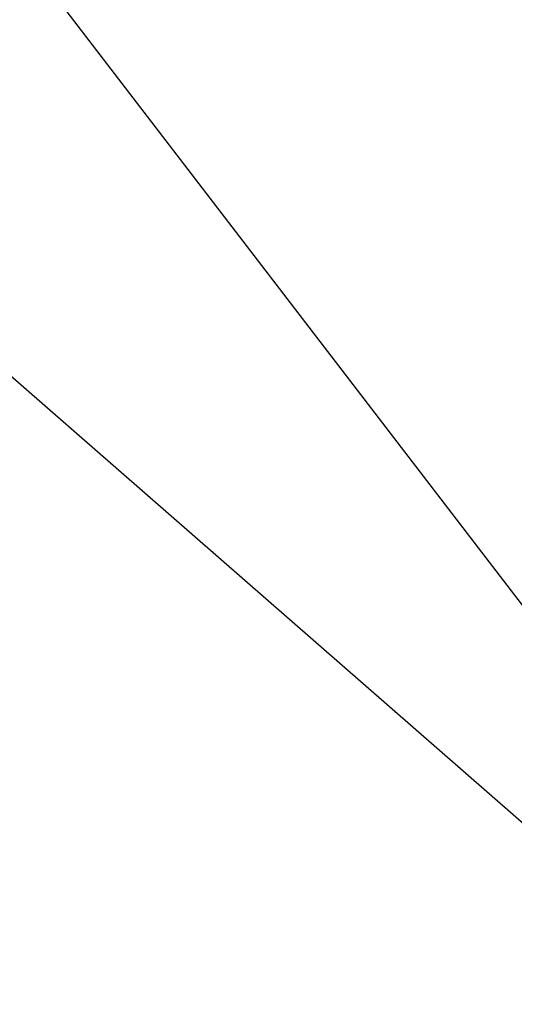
# Model space of a CAD drawing. Extents: x 0 to 457, y -4 to 453.
# Tile 135 of 256: x 129.7794 to 129.78152, y 126.96218 to 126.9664. Entities that reach past the tile are written whole.
import ezdxf

# ---------------------------------------------------------------- set-up
doc = ezdxf.new("R2010")
doc.units = 0
doc.layers.get('0').update_dxf_attribs({"color": 13, "linetype": 'CONTINUOUS'})

# ---------------------------------------------------------------- blocks, each defined once
blk = doc.blocks.new('GROUP_16')
blk.add_line((47.005751, 60.939053, 7.581079), (41.324106, 62.056829, 7.581079))
blk = doc.blocks.new('GROUP_7')
blk.add_blockref('GROUP_16', (0, 0, 40))
blk = doc.blocks.new('GROUP_22')
for p, q in [((25.1239193, 39.1227272, 0.75), (29.898652, 37.1449682, 0.75)), ((25.1239193, 39.1227272, 2.25), (29.898652, 37.1449682, 2.25))]:
    blk.add_line(p, q)
blk = doc.blocks.new('GROUP_23')
at = {"xscale": 1.1, "yscale": 1.1, "zscale": 2.5}
blk.add_blockref('GROUP_22', (225.860683, 225.898394, 112.02115), dxfattribs=at)
blk = doc.blocks.new('COMPONENT_9')
at = {"xscale": 0.4000000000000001, "yscale": 0.4000000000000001, "zscale": 0.4000000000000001}
for name, p in [('GROUP_23', (1.3644086, 1.0122744, 8.2288502)), ('GROUP_7', (84.4784919, 84.0542729, 46.9373101))]:
    blk.add_blockref(name, p, dxfattribs=at)
blk = doc.blocks.new('GROUP_2')
at = {"rotation": 150}
blk.add_blockref('COMPONENT_9', (236.5489991, 151.905576, 200), dxfattribs=at)

msp = doc.modelspace()

# ---------------------------------------------------------------- block references
msp.add_blockref('GROUP_2', (36.6864243, 17.498938, -0.1890352))

doc.saveas('drawing.dxf')
